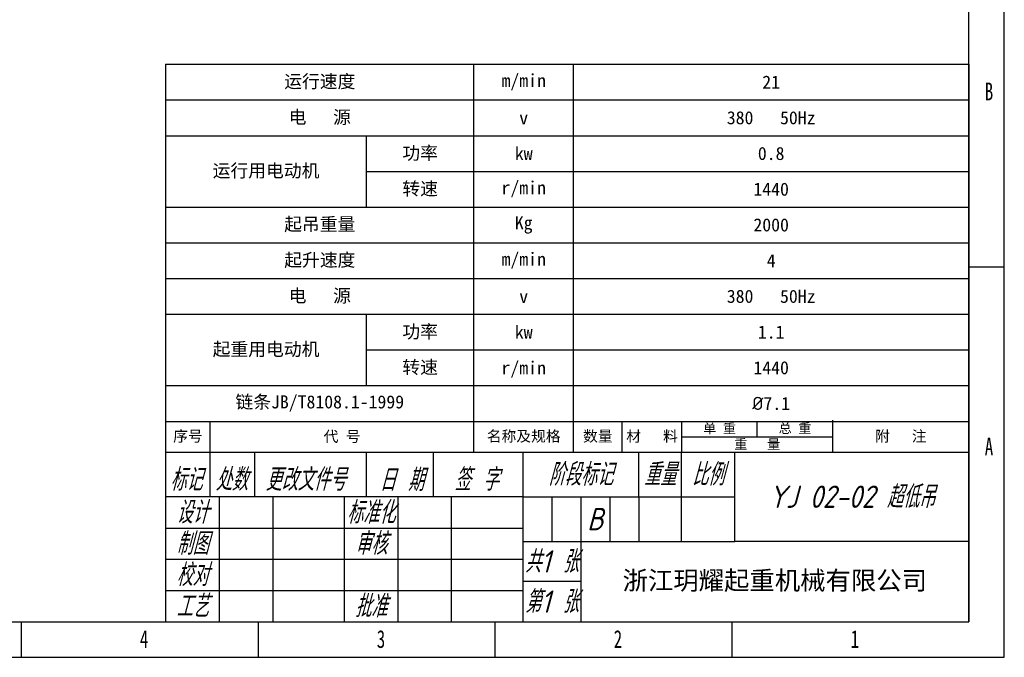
# Model space of a CAD drawing. Header units: millimetres. Extents: x 6909 to 9403, y -385 to 1379.
# Tile 42 of 142: x 8238 to 9403, y -385 to 369. Entities that reach past the tile are written whole.
import ezdxf

# ---------------------------------------------------------------- set-up
doc = ezdxf.new("R2010")
doc.units = ezdxf.units.MM
doc.styles.add('标准样式', font='gbeitc.shx', dxfattribs={"height": 50, "bigfont": 'gbcbig.shx'})
doc.styles.add('样式 1', font='SimSun.ttf', dxfattribs={"width": 0.7, "height": 2.5})

# ---------------------------------------------------------------- blocks, each defined once
blk = doc.blocks.new('图框')
at = {"lineweight": -3}
for p, q in [((2267.3, 0), (2267.3, 1603.2)), ((2229.1, 38.2), (2229.1, 1565)), ((1365.4, 637.6), (1365.4, 38.2)), ((1365.4, 637.6), (2229.1, 637.6)), ((1697, 220.6), (1697, 637.6)), ((1804, 220.6), (1804, 637.6)), ((2229.1, 637.6), (2229.1, 38.2)), ((1365.4, 599.2), (2229.1, 599.2)), ((1365.4, 560.8), (2229.1, 560.8)), ((1581.3, 484), (1581.3, 560.4)), ((1581.3, 522.4), (2229.1, 522.4)), ((1365.4, 484), (2229.1, 484)), ((1365.4, 445.6), (2229.1, 445.6)), ((2229.1, 419.9), (2267.3, 419.9)), ((1365.4, 407.2), (2229.1, 407.2)), ((1365.4, 368.8), (2229.1, 368.8)), ((1581.3, 292.1), (1581.3, 368.4)), ((1581.3, 330.4), (2229.1, 330.4)), ((1365.4, 292.1), (2229.1, 292.1)), ((2082.9, 220.6), (2082.9, 255)), ((1365.4, 253.7), (2229.1, 253.7)), ((1365.4, 253.7), (2229.1, 253.7)), ((1413.4, 172.6), (1413.4, 253.7)), ((1856.5, 220.6), (1856.5, 253.7)), ((1920.4, 220.6), (1920.4, 253.7)), ((2001.7, 237.1), (2001.7, 253.7)), ((1920.4, 237.1), (2082.9, 237.1)), ((1365.4, 220.6), (2229.1, 220.6)), ((1461.4, 172.6), (1461.4, 220.6)), ((1581.4, 172.6), (1581.4, 220.6)), ((1653.4, 172.6), (1653.4, 220.6)), ((1749.4, 220.6), (1749.4, 38.2)), ((1874.2, 172.6), (1874.2, 220.6)), ((1919.8, 220.6), (1919.8, 124.6)), ((1977.4, 124.6), (1977.4, 220.6)), ((1749.4, 172.6), (1365.4, 172.6)), ((1423, 172.6), (1423, 38.2)), ((1480.6, 172.6), (1480.6, 38.2)), ((1557.4, 172.6), (1557.4, 38.2)), ((1615, 172.6), (1615, 38.2)), ((1672.6, 172.6), (1672.6, 38.2)), ((1749.4, 172.6), (1977.4, 172.6)), ((1780.6, 172.6), (1780.6, 124.6)), ((1811.8, 172.6), (1811.8, 124.6)), ((1843, 172.6), (1843, 124.6)), ((1874.2, 172.6), (1874.2, 124.6)), ((1365.4, 139), (1749.4, 139)), ((1749.4, 124.6), (1977.4, 124.6)), ((1811.8, 124.6), (1811.8, 38.2)), ((2229.1, 124.6), (1977.4, 124.6)), ((1365.4, 105.4), (1749.4, 105.4)), ((1811.8, 81.4), (1749.4, 81.4)), ((1365.4, 71.8), (1749.4, 71.8)), ((38.2, 38.2), (2229.1, 38.2)), ((1210, 38.2), (1210, 0)), ((1464.8, 38.2), (1464.8, 0)), ((1719.6, 38.2), (1719.6, 0)), ((1974.4, 38.2), (1974.4, 0)), ((0, 0), (2267.3, 0))]:
    blk.add_line(p, q, dxfattribs=at)
at = {"lineweight": -3, "style": '标准样式'}
for s, p in [('标记', (1370.1, 179.1)), ('处数', (1419, 179.1)), ('更改文件号', (1472.6, 179.1)), ('日 期', (1595.3, 178.7)), ('签 字', (1675.9, 179.1))]:
    blk.add_text(s, height=24, dxfattribs=at).set_placement(p)
at = {"lineweight": -3, "attachment_point": 5}
for s, insert, char_height, width in [('{\\fSimSun|b0|i0|c134|p2;运行速度}', (1531.2, 618.4), 14.027, 331.581), ('{\\fSimSun|b0|i0|c134|p2;m/min}', (1750.5, 618.4), 14.027, 107.006), ('{\\fSimSun|b0|i0|c134|p2;21}', (2016.6, 618.4), 14.027, 425.174), ('{\\fSimSun|b0|i0|c134|p2;电   源}', (1531.2, 580), 14.027, 331.581), ('{\\fSimSun|b0|i0|c134|p2;v}', (1750.5, 580), 14.027, 107.006), ('{\\fSimSun|b0|i0|c134|p2;380   50Hz}', (2016.6, 580), 14.027, 425.174), ('{\\fSimSun|b0|i0|c134|p2;功率}', (1639.1, 541.4), 14.027, 115.641), ('{\\fSimSun|b0|i0|c134|p2;kw}', (1750.5, 541.6), 14.027, 107.006), ('{\\fSimSun|b0|i0|c134|p2;0.8}', (2016.6, 541.6), 14.027, 425.174), ('{\\fSimSun|b0|i0|c134|p2;运行用电动机}', (1473.4, 522.4), 14.027, 215.94), ('{\\fSimSun|b0|i0|c134|p2;转速}', (1639.1, 503.1), 14.027, 115.641), ('{\\fSimSun|b0|i0|c134|p2;r/min}', (1750.5, 503.2), 14.027, 107.006), ('{\\fSimSun|b0|i0|c134|p2;1440}', (2016.6, 503.2), 14.027, 425.174), ('{\\fSimSun|b0|i0|c134|p2;起吊重量}', (1531.2, 464.8), 14.027, 331.581), ('{\\fSimSun|b0|i0|c134|p2;Kg}', (1750.5, 464.8), 14.027, 107.006), ('{\\fSimSun|b0|i0|c134|p2;2000}', (2016.6, 464.8), 14.027, 425.174), ('{\\fSimSun|b0|i0|c134|p2;起升速度}', (1531.2, 426.4), 14.027, 331.581), ('{\\fSimSun|b0|i0|c134|p2;m/min}', (1750.5, 426.4), 14.027, 107.006), ('{\\fSimSun|b0|i0|c134|p2;4}', (2016.6, 426.4), 14.027, 425.174), ('{\\fSimSun|b0|i0|c134|p2;电   源}', (1531.2, 388), 14.027, 331.581), ('{\\fSimSun|b0|i0|c134|p2;380   50Hz}', (2016.6, 388), 14.027, 425.174), ('{\\fSimSun|b0|i0|c134|p2;v}', (1750.5, 388), 14.027, 107.006), ('{\\fSimSun|b0|i0|c134|p2;功率}', (1639.1, 349.4), 14.027, 115.641), ('{\\fSimSun|b0|i0|c134|p2;kw}', (1750.5, 349.6), 14.027, 107.006), ('{\\fSimSun|b0|i0|c134|p2;1.1}', (2016.6, 349.6), 14.027, 425.174), ('{\\fSimSun|b0|i0|c134|p2;起重用电动机}', (1473.4, 330.4), 14.027, 215.94), ('{\\fSimSun|b0|i0|c134|p2;转速}', (1639.1, 311.1), 14.027, 115.641), ('{\\fSimSun|b0|i0|c134|p2;r/min}', (1750.5, 309.5), 14.027, 107.006), ('{\\fSimSun|b0|i0|c134|p2;1440}', (2016.6, 311.2), 14.027, 425.174), ('{\\fSimSun|b0|i0|c134|p2;链条JB/T8108.1-1999}', (1531.2, 272.9), 14.027, 331.581), ('{\\fISOCPEUR|b0|i0|c0|p34;%%C\\fSimSun|b0|i0|c134|p2;7.1}', (2016.6, 272.9), 14.027, 425.174), ('{\\fSimSun|b0|i0|c134|p2;序号}', (1389.4, 237.1), 11.635, 48), ('{\\fSimSun|b0|i0|c134|p2;代 号}', (1555.2, 236.8), 11.635, 283.581), ('{\\fSimSun|b0|i0|c134|p2;名称及规格}', (1750.5, 237.1), 11.635, 107.006), ('{\\fSimSun|b0|i0|c134|p2;数量}', (1830.2, 237.1), 11.635, 52.531), ('{\\fSimSun|b0|i0|c134|p2;材   料}', (1888.5, 237.1), 11.635, 63.932), ('{\\fSimSun|b0|i0|c134|p2;单 重}', (1961.1, 245.4), 10.342, 81.249), ('{\\fSimSun|b0|i0|c134|p2;总 重}', (2042.3, 245.7), 10.342, 81.249), ('{\\fSimSun|b0|i0|c134|p2;附   注}', (2156, 237.1), 11.635, 146.214), ('{\\fSimSun|b0|i0|c134|p2;重   量}', (2001.7, 228.8), 10.342, 162.497)]:
    blk.add_mtext(s, dxfattribs=dict(at, insert=insert, char_height=char_height, width=width))
at = {"lineweight": -3}
for s, insert, char_height, width, attachment_point, style in [('{\\fSimSun|b0|i0|c134|p2;B}', (2246.3, 617.9), 19.085, 8.193, 1, '样式 1'), ('{\\fSimSun|b0|i0|c134|p2;A}', (2246.3, 236.2), 19.085, 8.026, 1, '样式 1'), ('\\pt0;{\\C4;阶段标记}', (1811.8, 196.6), 24, 124.8, 5, '标准样式'), ('{\\C4;重量}', (1897, 196.6), 24, 45.6, 5, '标准样式'), ('{\\C4;比例}', (1948.6, 196.6), 24, 57.6, 5, '标准样式'), ('{\\C4;YJ 02-02 超低吊}', (2103.4, 172.6), 24, 252, 5, '标准样式'), ('{\\C4;设计}', (1394.2, 155.8), 24, 57.6, 5, '标准样式'), ('{\\C4;标准化}', (1586.2, 155.8), 24, 57.6, 5, '标准样式'), ('{\\C4;B}', (1827.4, 148.6), 24, 31.2, 5, '标准样式'), ('{\\C4;审核}', (1586.2, 122.2), 24, 57.6, 5, '标准样式'), ('{\\C4;共1 张}', (1780.6, 103), 24, 62.4, 5, '标准样式'), ('{\\C4;校对}', (1394.2, 88.6), 24, 57.6, 5, '标准样式'), ('{\\C4;第1 张}', (1780.6, 59.8), 24, 62.4, 5, '标准样式'), ('{\\fFangSong|b0|i0|c134|p49;\\C4;浙江玥耀起重机械有限公司}', (2020.5, 81.4), 20, 417.361, 5, '标准样式'), ('{\\C4;工艺}', (1394.2, 55), 24, 57.6, 5, '标准样式'), ('{\\fSimSun|b0|i0|c134|p2;4}', (1337.7, 29.2), 19.085, 9.325, 1, '样式 1'), ('{\\fSimSun|b0|i0|c134|p2;3}', (1592.5, 29.2), 19.085, 7.645, 1, '样式 1'), ('{\\fSimSun|b0|i0|c134|p2;2}', (1847.3, 29.2), 19.085, 9.325, 1, '样式 1'), ('{\\fSimSun|b0|i0|c134|p2;1}', (2102.1, 29.2), 19.085, 6.605, 1, '样式 1')]:
    blk.add_mtext(s, dxfattribs=dict(at, insert=insert, char_height=char_height, width=width, attachment_point=attachment_point, style=style))
at = {"color": 4, "lineweight": -3, "char_height": 24, "width": 57.6, "attachment_point": 5, "style": '标准样式'}
for s, insert in [('制图', (1394.2, 122.2)), ('批准', (1586.2, 55))]:
    blk.add_mtext(s, dxfattribs=dict(at, insert=insert))

msp = doc.modelspace()

# ---------------------------------------------------------------- block references
at = {"xscale": 1.1, "yscale": 1.1, "zscale": 1.1}
msp.add_blockref('图框', (6908.974, -384.638), dxfattribs=at)

doc.saveas('drawing.dxf')
